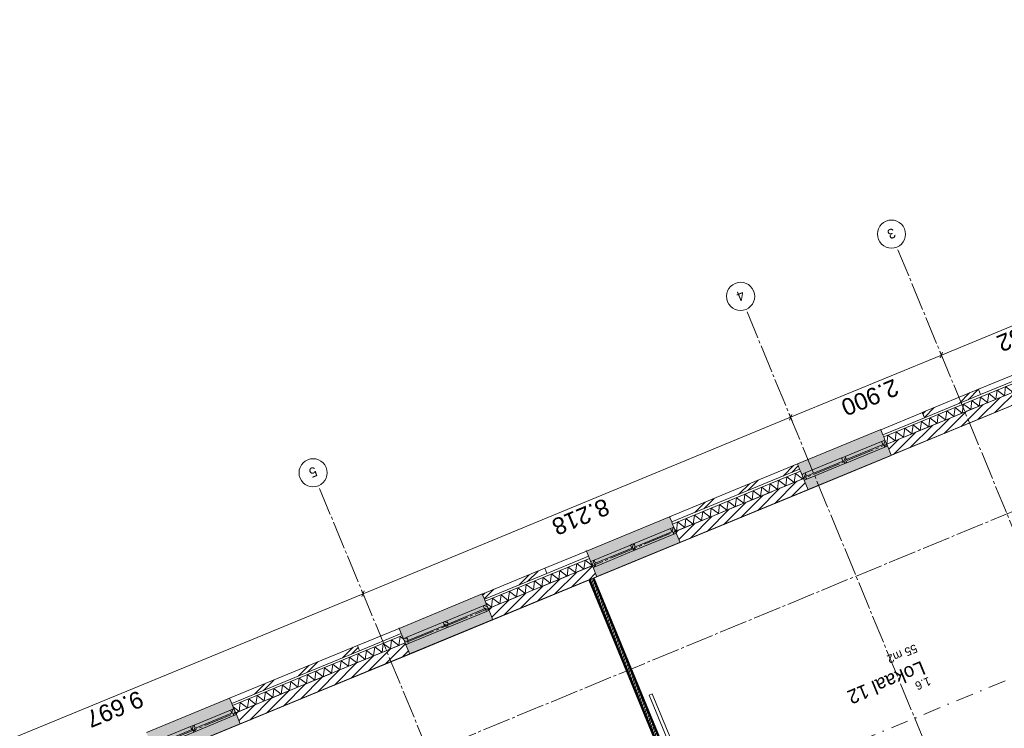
# Model space of a CAD drawing. Header units: millimetres. Extents: x -76965 to -69, y -21129 to 30747.
# Tile 50 of 65: x -37079 to -19583, y 17596 to 30190. Entities that reach past the tile are written whole.
import ezdxf
from ezdxf.enums import TextEntityAlignment as Align

# ---------------------------------------------------------------- set-up
doc = ezdxf.new("R2010")
doc.units = ezdxf.units.MM
doc.header["$MEASUREMENT"] = 0
doc.linetypes.add('B0204', pattern=[650, 500, -50, 50, -50])
doc.linetypes.add('B0302', pattern=[625.500011, 313.000011, -156.25, 0, -156.25])
for name, color, linetype in [('007 Stramien', 7, 'Continuous'), ('021 Buitenwanden', 7, 'Continuous'), ('021 Buitenwanden 2D arcering', 7, 'Continuous'), ('021 Buitenwanden Afdek-arcering', 7, 'Continuous'), ('021 Buitenwanden Doorsnede-arcering', 7, 'Continuous'), ('021 Buitenwanden Laagscheidingslijnen', 7, 'Continuous'), ('021 Buitenwanden Ramen', 7, 'Continuous'), ('022 Binnenwanden', 7, 'Continuous'), ('022 Binnenwanden Doorsnede-arcering', 7, 'Continuous'), ('022 Binnenwanden Laagscheidingslijnen', 7, 'Continuous'), ('023 Dekvloer', 7, 'Continuous'), ('079 Vaste inrichting', 7, 'Continuous'), ('102 Teksten ruimten _ Zones', 7, 'Continuous'), ('102 Teksten ruimten _ Zones Zone omranding', 7, 'Continuous'), ('102 Teksten ruimten _ Zones Zone tekst', 7, 'Continuous'), ('121 Drsn-en gevelaanduidingen', 7, 'Continuous'), ('160 Presentatie_Aankleding 2D', 7, 'Continuous')]:
    doc.layers.add(name, color=color, linetype=linetype)
doc.styles.add('GENERATED_STYLE_1', font='txt')
doc.dimstyles.new('GENERATED_STYLE__1', dxfattribs={"dimtxt": 300, "dimasz": 71.25, "dimexe": 0.18, "dimexo": 0, "dimgap": 0.09, "dimtad": 1, "dimdec": 0, "dimzin": 0, "dimdsep": 46, "dimtxsty": 'GENERATED_STYLE_1', "dimblk": 'ARROWHEAD_6', "dimblk1": 'ARROWHEAD_6', "dimblk2": 'ARROWHEAD_6', "dimcen": 0.09, "dimclrd": 1, "dimclre": 1, "dimclrt": 2, "dimadec": 1, "dimazin": 0, "dimtfac": 1, "dimtdec": 4, "dimtmove": 0, "dimatfit": 3, "dimfxl": 1, "dimtolj": 1, "dimtzin": 0, "dimarcsym": 0})
pattern_1 = [(45, (0, 0), (-229.8097, 229.8097), []), (45, (-45.96, 45.96), (-229.8097, 229.8097), [])]
pattern_2 = [(45, (0, 0), (-88.38835, 88.38835), [])]
pattern_3 = [(45, (0, 0), (-31.8198, 31.8198), [])]

# ---------------------------------------------------------------- blocks, each defined once
blk = doc.blocks.new('Slab_1_1', base_point=(-10606, 26984))
at = {"layer": '023 Dekvloer', "color": 1, "linetype": 'Continuous', "lineweight": 0, "flags": 128}
blk.add_lwpolyline([(-10606, 26984), (-2608, 7603), (-9251, 4862), (-10627, 8197), (-13651, 6949), (-12275, 3614), (-25533, -1857), (-27382, -2620), (-32131, 8889), (-42921, 4436), (-45420, 10493), (-38626, 13297), (-39375, 15112)], close=True, dxfattribs=at)
blk = doc.blocks.new('Lokaal 12_1.6_7_1', base_point=(-21690, 18454))
at = {"layer": '102 Teksten ruimten _ Zones Zone omranding', "color": 2, "linetype": 'Continuous', "lineweight": 0}
for p, q in [((-19203, 23436), (-26875, 20270)), ((-16685, 17335), (-19203, 23436)), ((-26875, 20270), (-24358, 14169)), ((-24358, 14169), (-16685, 17335))]:
    blk.add_line(p, q, dxfattribs=at)
at = {"layer": '102 Teksten ruimten _ Zones Zone tekst', "color": 2, "lineweight": 0, "style": 'GENERATED_STYLE_1'}
for tag, height, p in [('ROOM_LSIZE', 150, (-21110, 18956)), ('ROOM_NAME', 250, (-20960, 18570)), ('ROOM_NUMBER', 150, (-20870, 18375))]:
    blk.add_attdef(tag, text='', height=height, rotation=202.424, dxfattribs=at).set_placement(p, align=Align.TOP_LEFT)
blk = doc.blocks.new('Lokaal 13_ 1.5_8_1', base_point=(-29163, 15352))
at = {"layer": '102 Teksten ruimten _ Zones Zone omranding', "color": 2, "linetype": 'Continuous', "lineweight": 0}
for p, q in [((-26968, 20232), (-34640, 17066)), ((-24450, 14131), (-26968, 20232)), ((-34640, 17066), (-32122, 10965)), ((-32122, 10965), (-24450, 14131))]:
    blk.add_line(p, q, dxfattribs=at)
at = {"layer": '102 Teksten ruimten _ Zones Zone tekst', "color": 2, "lineweight": 0, "style": 'GENERATED_STYLE_1'}
for tag, height, p in [('ROOM_LSIZE', 150, (-28583, 15855)), ('ROOM_NAME', 250, (-28433, 15469)), ('ROOM_NUMBER', 150, (-28343, 15274))]:
    blk.add_attdef(tag, text='', height=height, rotation=202.424, dxfattribs=at).set_placement(p, align=Align.TOP_LEFT)
blk = doc.blocks.new('*X63')
at = {"layer": '022 Binnenwanden Doorsnede-arcering', "color": 250, "linetype": 'Continuous', "lineweight": 0, "true_color": 0x3f3f3f}
for p, q in [((-26942, 20236), (-26939, 20239)), ((-26942, 20236), (-26885, 20228)), ((-26920, 20182), (-26885, 20228)), ((-26920, 20182), (-26863, 20175)), ((-26898, 20129), (-26863, 20175)), ((-26898, 20129), (-26841, 20121)), ((-26876, 20076), (-26841, 20121)), ((-26876, 20076), (-26819, 20068)), ((-26854, 20022), (-26819, 20068)), ((-26854, 20022), (-26797, 20015)), ((-26832, 19969), (-26797, 20015)), ((-26832, 19969), (-26775, 19961)), ((-26810, 19916), (-26775, 19961)), ((-26810, 19916), (-26753, 19908)), ((-26788, 19862), (-26753, 19908)), ((-26788, 19862), (-26731, 19855)), ((-26766, 19809), (-26731, 19855)), ((-26766, 19809), (-26709, 19801)), ((-26744, 19755), (-26709, 19801)), ((-26744, 19755), (-26687, 19748)), ((-26722, 19702), (-26687, 19748)), ((-26722, 19702), (-26665, 19694)), ((-26700, 19649), (-26665, 19694)), ((-26700, 19649), (-26643, 19641)), ((-26678, 19595), (-26643, 19641)), ((-26678, 19595), (-26621, 19588)), ((-26656, 19542), (-26621, 19588)), ((-26656, 19542), (-26599, 19534)), ((-26634, 19489), (-26599, 19534)), ((-26634, 19489), (-26577, 19481)), ((-26612, 19435), (-26577, 19481)), ((-26612, 19435), (-26555, 19428)), ((-26590, 19382), (-26555, 19428)), ((-26590, 19382), (-26533, 19374)), ((-26568, 19329), (-26533, 19374)), ((-26568, 19329), (-26511, 19321)), ((-26546, 19275), (-26511, 19321)), ((-26546, 19275), (-26489, 19268)), ((-26524, 19222), (-26489, 19268)), ((-26524, 19222), (-26467, 19214)), ((-26502, 19168), (-26467, 19214)), ((-26502, 19168), (-26444, 19161)), ((-26480, 19115), (-26444, 19161)), ((-26480, 19115), (-26422, 19107)), ((-26458, 19062), (-26422, 19107)), ((-26458, 19062), (-26400, 19054)), ((-26436, 19008), (-26400, 19054)), ((-26436, 19008), (-26378, 19001)), ((-26414, 18955), (-26378, 19001)), ((-26414, 18955), (-26356, 18947)), ((-26392, 18902), (-26356, 18947)), ((-26392, 18902), (-26334, 18894)), ((-26370, 18848), (-26334, 18894)), ((-26370, 18848), (-26312, 18841)), ((-26348, 18795), (-26312, 18841)), ((-26348, 18795), (-26290, 18787)), ((-26326, 18741), (-26290, 18787)), ((-26326, 18741), (-26268, 18734)), ((-26304, 18688), (-26268, 18734)), ((-26304, 18688), (-26246, 18680)), ((-26281, 18635), (-26246, 18680)), ((-26281, 18635), (-26224, 18627)), ((-26259, 18581), (-26224, 18627)), ((-26259, 18581), (-26202, 18574)), ((-26237, 18528), (-26202, 18574)), ((-26237, 18528), (-26180, 18520)), ((-26215, 18475), (-26180, 18520)), ((-26215, 18475), (-26158, 18467)), ((-26193, 18421), (-26158, 18467)), ((-26193, 18421), (-26136, 18414)), ((-26171, 18368), (-26136, 18414)), ((-26171, 18368), (-26114, 18360)), ((-26149, 18314), (-26114, 18360)), ((-26149, 18314), (-26092, 18307)), ((-26127, 18261), (-26092, 18307)), ((-26127, 18261), (-26070, 18254)), ((-26105, 18208), (-26070, 18254)), ((-26105, 18208), (-26048, 18200)), ((-26083, 18154), (-26048, 18200)), ((-26083, 18154), (-26026, 18147)), ((-26061, 18101), (-26026, 18147)), ((-26061, 18101), (-26004, 18093)), ((-26039, 18048), (-26004, 18093)), ((-26039, 18048), (-25982, 18040)), ((-26017, 17994), (-25982, 18040)), ((-26017, 17994), (-25960, 17987)), ((-25995, 17941), (-25960, 17987)), ((-25995, 17941), (-25938, 17933)), ((-25973, 17888), (-25938, 17933)), ((-25973, 17888), (-25916, 17880)), ((-25951, 17834), (-25916, 17880)), ((-25951, 17834), (-25894, 17827)), ((-25929, 17781), (-25894, 17827)), ((-25929, 17781), (-25872, 17773)), ((-25907, 17727), (-25872, 17773)), ((-25907, 17727), (-25850, 17720)), ((-25885, 17674), (-25850, 17720)), ((-25885, 17674), (-25828, 17666)), ((-25863, 17621), (-25828, 17666)), ((-25863, 17621), (-25806, 17613)), ((-25841, 17567), (-25806, 17613)), ((-25841, 17567), (-25784, 17560)), ((-25819, 17514), (-25784, 17560)), ((-25819, 17514), (-25762, 17506)), ((-25797, 17461), (-25762, 17506)), ((-25797, 17461), (-25740, 17453)), ((-25775, 17407), (-25740, 17453)), ((-25775, 17407), (-25718, 17400)), ((-25753, 17354), (-25718, 17400)), ((-25753, 17354), (-25696, 17346)), ((-25731, 17300), (-25696, 17346)), ((-25731, 17300), (-25674, 17293)), ((-25709, 17247), (-25674, 17293)), ((-25709, 17247), (-25652, 17239)), ((-25687, 17194), (-25652, 17239)), ((-25687, 17194), (-25630, 17186)), ((-25665, 17140), (-25630, 17186)), ((-25665, 17140), (-25608, 17133)), ((-25643, 17087), (-25608, 17133)), ((-25643, 17087), (-25586, 17079)), ((-25621, 17034), (-25586, 17079)), ((-25621, 17034), (-25564, 17026)), ((-25599, 16980), (-25564, 17026)), ((-25599, 16980), (-25542, 16973)), ((-25577, 16927), (-25542, 16973)), ((-25577, 16927), (-25520, 16919)), ((-25555, 16874), (-25520, 16919)), ((-25555, 16874), (-25497, 16866)), ((-25533, 16820), (-25497, 16866)), ((-25533, 16820), (-25475, 16813)), ((-25511, 16767), (-25475, 16813)), ((-25511, 16767), (-25453, 16759)), ((-25489, 16713), (-25453, 16759)), ((-25489, 16713), (-25431, 16706)), ((-25467, 16660), (-25431, 16706)), ((-25467, 16660), (-25409, 16652)), ((-25445, 16607), (-25409, 16652)), ((-25445, 16607), (-25387, 16599)), ((-25423, 16553), (-25387, 16599)), ((-25423, 16553), (-25365, 16546)), ((-25401, 16500), (-25365, 16546)), ((-25401, 16500), (-25343, 16492)), ((-25379, 16447), (-25343, 16492)), ((-25379, 16447), (-25321, 16439)), ((-25356, 16393), (-25321, 16439)), ((-25356, 16393), (-25299, 16386)), ((-25334, 16340), (-25299, 16386)), ((-25334, 16340), (-25277, 16332)), ((-25312, 16286), (-25277, 16332)), ((-25312, 16286), (-25255, 16279)), ((-25290, 16233), (-25255, 16279)), ((-25290, 16233), (-25233, 16225)), ((-25268, 16180), (-25233, 16225)), ((-25268, 16180), (-25211, 16172)), ((-25246, 16126), (-25211, 16172)), ((-25246, 16126), (-25189, 16119)), ((-25224, 16073), (-25189, 16119)), ((-25224, 16073), (-25167, 16065)), ((-25202, 16020), (-25167, 16065)), ((-25202, 16020), (-25145, 16012)), ((-25180, 15966), (-25145, 16012)), ((-25180, 15966), (-25123, 15959)), ((-25158, 15913), (-25123, 15959)), ((-25158, 15913), (-25101, 15905)), ((-25136, 15859), (-25101, 15905)), ((-25136, 15859), (-25079, 15852)), ((-25114, 15806), (-25079, 15852)), ((-25114, 15806), (-25057, 15799)), ((-25092, 15753), (-25057, 15799)), ((-25092, 15753), (-25035, 15745)), ((-25070, 15699), (-25035, 15745)), ((-25070, 15699), (-25013, 15692)), ((-25048, 15646), (-25013, 15692)), ((-25048, 15646), (-24991, 15638)), ((-25026, 15593), (-24991, 15638)), ((-25026, 15593), (-24969, 15585)), ((-25004, 15539), (-24969, 15585)), ((-25004, 15539), (-24947, 15532)), ((-24982, 15486), (-24947, 15532)), ((-24982, 15486), (-24925, 15478)), ((-24960, 15433), (-24925, 15478)), ((-24960, 15433), (-24903, 15425)), ((-24938, 15379), (-24903, 15425)), ((-24938, 15379), (-24881, 15372)), ((-24916, 15326), (-24881, 15372)), ((-24916, 15326), (-24859, 15318)), ((-24894, 15272), (-24859, 15318)), ((-24894, 15272), (-24837, 15265)), ((-24872, 15219), (-24837, 15265)), ((-24872, 15219), (-24815, 15211)), ((-24850, 15166), (-24815, 15211)), ((-24850, 15166), (-24793, 15158)), ((-24828, 15112), (-24793, 15158)), ((-24828, 15112), (-24771, 15105)), ((-24806, 15059), (-24771, 15105)), ((-24806, 15059), (-24749, 15051)), ((-24784, 15006), (-24749, 15051)), ((-24784, 15006), (-24727, 14998)), ((-24762, 14952), (-24727, 14998)), ((-24762, 14952), (-24705, 14945)), ((-24740, 14899), (-24705, 14945)), ((-24740, 14899), (-24683, 14891)), ((-24718, 14845), (-24683, 14891)), ((-24718, 14845), (-24661, 14838)), ((-24696, 14792), (-24661, 14838)), ((-24696, 14792), (-24639, 14784)), ((-24674, 14739), (-24639, 14784)), ((-24674, 14739), (-24617, 14731)), ((-24652, 14685), (-24617, 14731)), ((-24652, 14685), (-24595, 14678)), ((-24630, 14632), (-24595, 14678)), ((-24630, 14632), (-24572, 14624)), ((-24608, 14579), (-24572, 14624)), ((-24608, 14579), (-24550, 14571)), ((-24586, 14525), (-24550, 14571)), ((-24586, 14525), (-24528, 14518)), ((-24564, 14472), (-24528, 14518)), ((-24564, 14472), (-24506, 14464)), ((-24542, 14419), (-24506, 14464)), ((-24542, 14419), (-24484, 14411)), ((-24520, 14365), (-24484, 14411)), ((-24520, 14365), (-24462, 14358)), ((-24498, 14312), (-24462, 14358)), ((-24498, 14312), (-24440, 14304)), ((-24476, 14258), (-24440, 14304)), ((-24476, 14258), (-24418, 14251)), ((-24454, 14205), (-24418, 14251)), ((-24454, 14205), (-24396, 14197)), ((-24432, 14152), (-24396, 14197)), ((-24432, 14152), (-24407, 14148))]:
    blk.add_line(p, q, dxfattribs=at)
blk = doc.blocks.new('Wall_11_1', base_point=(-24358, 14169))
at = {"layer": '022 Binnenwanden', "color": 1, "linetype": 'Continuous', "lineweight": 0, "flags": 128}
for points in [[(-26966, 20228), (-26955, 20233)], [(-26966, 20228), (-24450, 14131)], [(-26955, 20233), (-26943, 20238)], [(-26943, 20238), (-26897, 20257)], [(-26897, 20257), (-26885, 20262)], [(-26885, 20262), (-26874, 20267)], [(-24358, 14169), (-26874, 20267)]]:
    blk.add_lwpolyline(points, dxfattribs=at)
at = {"layer": '022 Binnenwanden Laagscheidingslijnen', "color": 9, "linetype": 'Continuous', "lineweight": 0}
for p, q in [((-26955, 20233), (-24438, 14136)), ((-26943, 20238), (-24427, 14140)), ((-24381, 14160), (-26897, 20257)), ((-24369, 14164), (-26885, 20262))]:
    blk.add_line(p, q, dxfattribs=at)
at = {"layer": '022 Binnenwanden', "color": 1, "lineweight": 0}
blk.add_blockref('*X63', (0, 0), dxfattribs=at)
blk = doc.blocks.new('*D150')
at = {"layer": '160 Presentatie_Aankleding 2D', "color": 1, "linetype": 'Continuous', "lineweight": 0}
for p, q in [((-39942, 16289), (-30978, 19988)), ((-47568, 13142), (-39942, 16289)), ((-39915, 16224), (-39969, 16354)), ((-39921, 16338), (-39962, 16240)), ((-56257, 9557), (-47568, 13142)), ((-47541, 13077), (-47595, 13207)), ((-47548, 13191), (-47588, 13093))]:
    blk.add_line(p, q, dxfattribs=at)
at = {"layer": '160 Presentatie_Aankleding 2D', "color": 2, "lineweight": 0, "insert": (-43258, 14856), "char_height": 300, "attachment_point": 7, "rotation": 202.424, "style": 'GENERATED_STYLE_1'}
blk.add_mtext('\\A1;{\\fArial|b0|i0|c0|p38;8.250}', dxfattribs=at)
blk = doc.blocks.new('ARROWHEAD_6')
at = {"color": 0, "linetype": 'Continuous', "lineweight": 0}
for p, q in [((0, 0), (-1, 0)), ((-0.5, -0.5), (0.5, 0.5))]:
    blk.add_line(p, q, dxfattribs=at)
blk = doc.blocks.new('*D151')
at = {"layer": '160 Presentatie_Aankleding 2D', "color": 1, "linetype": 'Continuous', "lineweight": 0}
for p, q in [((-39942, 16289), (-30978, 19988)), ((-30958, 20037), (-30998, 19939)), ((-39921, 16338), (-39962, 16240))]:
    blk.add_line(p, q, dxfattribs=at)
at = {"layer": '160 Presentatie_Aankleding 2D', "color": 2, "lineweight": 0, "insert": (-34963, 18279), "char_height": 300, "attachment_point": 7, "rotation": 202.424, "style": 'GENERATED_STYLE_1'}
blk.add_mtext('\\A1;{\\fArial|b0|i0|c0|p38;9.697}', dxfattribs=at)
blk = doc.blocks.new('*D152')
at = {"layer": '160 Presentatie_Aankleding 2D', "color": 1, "linetype": 'Continuous', "lineweight": 0}
for p, q in [((-30978, 19988), (-23381, 23123)), ((-23361, 23172), (-23402, 23074)), ((-39942, 16289), (-30978, 19988)), ((-30951, 19923), (-31005, 20053)), ((-30958, 20037), (-30998, 19939))]:
    blk.add_line(p, q, dxfattribs=at)
at = {"layer": '160 Presentatie_Aankleding 2D', "color": 2, "lineweight": 0, "insert": (-26683, 21696), "char_height": 300, "attachment_point": 7, "rotation": 202.424, "style": 'GENERATED_STYLE_1'}
blk.add_mtext('\\A1;{\\fArial|b0|i0|c0|p38;8.218}', dxfattribs=at)
blk = doc.blocks.new('*D153')
at = {"layer": '160 Presentatie_Aankleding 2D', "color": 1, "linetype": 'Continuous', "lineweight": 0}
for p, q in [((-20701, 24229), (-17852, 25405)), ((-23381, 23123), (-20701, 24229)), ((-20674, 24164), (-20727, 24294)), ((-20680, 24278), (-20721, 24180)), ((-30978, 19988), (-23381, 23123)), ((-23355, 23058), (-23408, 23188)), ((-23361, 23172), (-23402, 23074))]:
    blk.add_line(p, q, dxfattribs=at)
at = {"layer": '160 Presentatie_Aankleding 2D', "color": 2, "lineweight": 0, "insert": (-21544, 23817), "char_height": 300, "attachment_point": 7, "rotation": 202.424, "style": 'GENERATED_STYLE_1'}
blk.add_mtext('\\A1;{\\fArial|b0|i0|c0|p38;2.900}', dxfattribs=at)
blk = doc.blocks.new('*D154')
at = {"layer": '160 Presentatie_Aankleding 2D', "color": 1, "linetype": 'Continuous', "lineweight": 0}
for p, q in [((-20701, 24229), (-17852, 25405)), ((-17831, 25454), (-17872, 25356)), ((-20680, 24278), (-20721, 24180))]:
    blk.add_line(p, q, dxfattribs=at)
at = {"layer": '160 Presentatie_Aankleding 2D', "color": 2, "lineweight": 0, "insert": (-18779, 24957), "char_height": 300, "attachment_point": 7, "rotation": 202.424, "style": 'GENERATED_STYLE_1'}
blk.add_mtext('\\A1;{\\fArial|b0|i0|c0|p38;3.082}', dxfattribs=at)
blk = doc.blocks.new('*D155')
at = {"layer": '160 Presentatie_Aankleding 2D', "color": 1, "linetype": 'Continuous', "lineweight": 0}
for p, q in [((-17852, 25405), (-10906, 28271)), ((-10879, 28206), (-10933, 28336)), ((-10926, 28222), (-10885, 28320)), ((-10906, 28271), (-10854, 28293)), ((-20701, 24229), (-17852, 25405)), ((-17825, 25340), (-17879, 25470)), ((-17831, 25454), (-17872, 25356))]:
    blk.add_line(p, q, dxfattribs=at)
at = {"layer": '160 Presentatie_Aankleding 2D', "color": 2, "lineweight": 0, "insert": (-13882, 26978), "char_height": 300, "attachment_point": 7, "rotation": 202.424, "style": 'GENERATED_STYLE_1'}
blk.add_mtext('\\A1;{\\fArial|b0|i0|c0|p38;7.514}', dxfattribs=at)
blk = doc.blocks.new('Cutting Plane_2_1', base_point=(-74400, -4187))
at = {"layer": '121 Drsn-en gevelaanduidingen', "color": 9, "linetype": 'B0302', "lineweight": 0}
blk.add_line((-74215, -4111), (-6111, 23993), dxfattribs=at)
blk = doc.blocks.new('*X184')
at = {"layer": '021 Buitenwanden Doorsnede-arcering', "color": 250, "linetype": 'Continuous', "lineweight": 0, "true_color": 0x3f3f3f}
for p, q in [((-30618, 19104), (-30639, 18944)), ((-30618, 19104), (-30490, 19006)), ((-30469, 19166), (-30490, 19006)), ((-30469, 19166), (-30341, 19067)), ((-30319, 19228), (-30341, 19067)), ((-30319, 19228), (-30259, 19181)), ((-31066, 18919), (-31088, 18759)), ((-31066, 18919), (-30938, 18821)), ((-30917, 18981), (-30938, 18821)), ((-30917, 18981), (-30789, 18882)), ((-30768, 19043), (-30789, 18882)), ((-30768, 19043), (-30639, 18944)), ((-31515, 18734), (-31536, 18574)), ((-31515, 18734), (-31387, 18636)), ((-31365, 18796), (-31387, 18636)), ((-31365, 18796), (-31237, 18697)), ((-31216, 18858), (-31237, 18697)), ((-31216, 18858), (-31088, 18759)), ((-31963, 18549), (-31984, 18389)), ((-31963, 18549), (-31835, 18451)), ((-31814, 18611), (-31835, 18451)), ((-31814, 18611), (-31686, 18512)), ((-31664, 18673), (-31686, 18512)), ((-31664, 18673), (-31536, 18574)), ((-32262, 18426), (-32283, 18266)), ((-32262, 18426), (-32134, 18327)), ((-32113, 18488), (-32134, 18327)), ((-32113, 18488), (-31984, 18389)), ((-32710, 18241), (-32732, 18081)), ((-32710, 18241), (-32582, 18142)), ((-32561, 18303), (-32582, 18142)), ((-32561, 18303), (-32433, 18204)), ((-32411, 18364), (-32433, 18204)), ((-32411, 18364), (-32283, 18266)), ((-33159, 18056), (-33180, 17896)), ((-33159, 18056), (-33030, 17957)), ((-33009, 18118), (-33030, 17957)), ((-33009, 18118), (-32881, 18019)), ((-32860, 18179), (-32881, 18019)), ((-32860, 18179), (-32732, 18081)), ((-33285, 17977), (-33180, 17896))]:
    blk.add_line(p, q, dxfattribs=at)
blk = doc.blocks.new('*X185')
at = {"layer": '021 Buitenwanden Doorsnede-arcering', "color": 250, "linetype": 'Continuous', "lineweight": 0, "true_color": 0x3f3f3f}
for p, q in [((-27181, 20523), (-27203, 20362)), ((-27181, 20523), (-27053, 20424)), ((-27032, 20584), (-27053, 20424)), ((-27032, 20584), (-26904, 20486)), ((-26903, 20488), (-26904, 20486)), ((-27629, 20338), (-27651, 20177)), ((-27629, 20338), (-27501, 20239)), ((-27480, 20399), (-27501, 20239)), ((-27480, 20399), (-27352, 20301)), ((-27331, 20461), (-27352, 20301)), ((-27331, 20461), (-27203, 20362)), ((-28078, 20153), (-28099, 19992)), ((-28078, 20153), (-27950, 20054)), ((-27928, 20214), (-27950, 20054)), ((-27928, 20214), (-27800, 20116)), ((-27779, 20276), (-27800, 20116)), ((-27779, 20276), (-27651, 20177)), ((-28526, 19968), (-28547, 19807)), ((-28526, 19968), (-28398, 19869)), ((-28377, 20029), (-28398, 19869)), ((-28377, 20029), (-28249, 19931)), ((-28227, 20091), (-28249, 19931)), ((-28227, 20091), (-28099, 19992)), ((-28790, 19818), (-28697, 19746)), ((-28676, 19906), (-28697, 19746)), ((-28676, 19906), (-28547, 19807))]:
    blk.add_line(p, q, dxfattribs=at)
blk = doc.blocks.new('*X186')
at = {"layer": '021 Buitenwanden Doorsnede-arcering', "color": 250, "linetype": 'Continuous', "lineweight": 0, "true_color": 0x3f3f3f}
for p, q in [((-23445, 22064), (-23467, 21904)), ((-23445, 22064), (-23317, 21966)), ((-23296, 22126), (-23317, 21966)), ((-23296, 22126), (-23168, 22027)), ((-23163, 22062), (-23168, 22027)), ((-23894, 21879), (-23915, 21719)), ((-23894, 21879), (-23766, 21781)), ((-23744, 21941), (-23766, 21781)), ((-23744, 21941), (-23616, 21842)), ((-23595, 22003), (-23616, 21842)), ((-23595, 22003), (-23467, 21904)), ((-24193, 21756), (-24214, 21596)), ((-24193, 21756), (-24064, 21657)), ((-24043, 21818), (-24064, 21657)), ((-24043, 21818), (-23915, 21719)), ((-24641, 21571), (-24662, 21411)), ((-24641, 21571), (-24513, 21472)), ((-24491, 21633), (-24513, 21472)), ((-24491, 21633), (-24363, 21534)), ((-24342, 21694), (-24363, 21534)), ((-24342, 21694), (-24214, 21596)), ((-25089, 21386), (-25110, 21226)), ((-25089, 21386), (-24961, 21287)), ((-24940, 21448), (-24961, 21287)), ((-24940, 21448), (-24812, 21349)), ((-24790, 21509), (-24812, 21349)), ((-24790, 21509), (-24662, 21411)), ((-25388, 21263), (-25409, 21102)), ((-25388, 21263), (-25260, 21164)), ((-25239, 21324), (-25260, 21164)), ((-25239, 21324), (-25110, 21226)), ((-25434, 21121), (-25409, 21102))]:
    blk.add_line(p, q, dxfattribs=at)
blk = doc.blocks.new('*X187')
at = {"layer": '021 Buitenwanden Doorsnede-arcering', "color": 250, "linetype": 'Continuous', "lineweight": 0, "true_color": 0x3f3f3f}
for p, q in [((-19560, 23668), (-19581, 23507)), ((-19560, 23668), (-19432, 23569)), ((-19411, 23729), (-19432, 23569)), ((-19411, 23729), (-19282, 23631)), ((-19261, 23791), (-19282, 23631)), ((-19261, 23791), (-19243, 23777)), ((-20008, 23483), (-20030, 23322)), ((-20008, 23483), (-19880, 23384)), ((-19859, 23544), (-19880, 23384)), ((-19859, 23544), (-19731, 23446)), ((-19709, 23606), (-19731, 23446)), ((-19709, 23606), (-19581, 23507)), ((-20457, 23298), (-20478, 23137)), ((-20457, 23298), (-20329, 23199)), ((-20307, 23359), (-20329, 23199)), ((-20307, 23359), (-20179, 23261)), ((-20158, 23421), (-20179, 23261)), ((-20158, 23421), (-20030, 23322)), ((-20905, 23113), (-20926, 22952)), ((-20905, 23113), (-20777, 23014)), ((-20756, 23174), (-20777, 23014)), ((-20756, 23174), (-20627, 23076)), ((-20606, 23236), (-20627, 23076)), ((-20606, 23236), (-20478, 23137)), ((-21353, 22928), (-21375, 22767)), ((-21353, 22928), (-21225, 22829)), ((-21204, 22989), (-21225, 22829)), ((-21204, 22989), (-21076, 22891)), ((-21054, 23051), (-21076, 22891)), ((-21054, 23051), (-20926, 22952)), ((-21652, 22804), (-21673, 22646)), ((-21652, 22804), (-21524, 22706)), ((-21503, 22866), (-21524, 22706)), ((-21503, 22866), (-21375, 22767))]:
    blk.add_line(p, q, dxfattribs=at)
blk = doc.blocks.new('R2e hout 17_3')
at = {"layer": '021 Buitenwanden 2D arcering', "linetype": 'Continuous', "lineweight": 0, "true_color": 0x000000}
h = blk.add_hatch(dxfattribs=at)
h.set_pattern_fill('310_Naaldhout__01__0001', color=18, style=0, pattern_type=2)
h.set_pattern_definition(pattern_3)
h.paths.add_polyline_path([(-800, 0), (-800, -114), (-733, -114), (-733, -54), (-750, -54), (-750, 0)])
h = blk.add_hatch(dxfattribs=at)
h.set_pattern_fill('310_Naaldhout__01__0001', color=18, style=0, pattern_type=2)
h.set_pattern_definition(pattern_3)
h.paths.add_polyline_path([(0, -114), (0, 0), (-16.5, 0), (-16.5, -54), (-33.5, -54), (-33.5, -114)])
h = blk.add_hatch(dxfattribs=at)
h.set_pattern_fill('310_Naaldhout__01__0001', color=18, style=0, pattern_type=2)
h.set_pattern_definition(pattern_3)
h.paths.add_polyline_path([(0, 0), (0, -114), (33.5, -114), (33.5, -54), (16.5, -54), (16.5, 0)])
h = blk.add_hatch(dxfattribs=at)
h.set_pattern_fill('310_Naaldhout__01__0001', color=18, style=0, pattern_type=2)
h.set_pattern_definition(pattern_3)
h.paths.add_polyline_path([(800, -114), (800, 0), (750, 0), (750, -54), (733, -54), (733, -114)])
at = {"layer": '021 Buitenwanden Ramen', "color": 1, "linetype": 'Continuous', "lineweight": 0}
for p, q in [((-800, 180), (800, 180)), ((-800, 0), (-750, 0)), ((-800, -114), (-800, 0)), ((-750, 0), (-750, -54)), ((-750, 0), (-16.5, 0)), ((-16.5, -54), (-16.5, 0)), ((-16.5, 0), (0, 0)), ((0, 0), (16.5, 0)), ((16.5, 0), (16.5, -54)), ((16.5, 0), (750, 0)), ((750, -54), (750, 0)), ((750, 0), (800, 0)), ((800, 0), (800, -114)), ((-733, -114), (-800, -114)), ((-750, -54), (-733, -54)), ((-750, -54), (-16.5, -54)), ((-750, -54), (-16.5, -54)), ((-733, -54), (-733, -114)), ((-33.5, -114), (-733, -114)), ((-33.5, -114), (-33.5, -54)), ((-33.5, -54), (-16.5, -54)), ((0, -114), (-33.5, -114)), ((33.5, -114), (0, -114)), ((16.5, -54), (33.5, -54)), ((16.5, -54), (750, -54)), ((16.5, -54), (750, -54)), ((33.5, -54), (33.5, -114)), ((733, -114), (33.5, -114)), ((733, -114), (733, -54)), ((733, -54), (750, -54)), ((800, -114), (733, -114)), ((-800, -314), (800, -314))]:
    blk.add_line(p, q, dxfattribs=at)
at = {"layer": '021 Buitenwanden Ramen', "color": 2, "linetype": 'Continuous', "lineweight": 0}
for p, q in [((-800, -34), (-800, 0)), ((800, -34), (800, 0))]:
    blk.add_line(p, q, dxfattribs=at)
at = {"layer": '021 Buitenwanden Ramen', "color": 254, "linetype": 'Continuous', "lineweight": 0, "true_color": 0xdfdfdf}
for p, q in [((-800, -114), (-800, -34)), ((800, -114), (800, -34))]:
    blk.add_line(p, q, dxfattribs=at)
blk = doc.blocks.new('R nis rechthoekig 17_5')
at = {"layer": '021 Buitenwanden Ramen', "color": 1, "linetype": 'Continuous', "lineweight": 0}
for p, q in [((-400, 100), (400, 100)), ((-400, 100), (-400, 0)), ((-400, 0), (400, 0)), ((400, 0), (400, 100))]:
    blk.add_line(p, q, dxfattribs=at)
blk.add_point((400, 100), dxfattribs=at)
blk = doc.blocks.new('Wall_31_1', base_point=(-39373, 15108))
at = {"layer": '021 Buitenwanden Afdek-arcering', "linetype": 'Continuous', "lineweight": 0, "true_color": 0xffffff}
for points in [[(-23258, 22293), (-23182, 22108), (-23139, 22003), (-23070, 21836), (-21591, 22447), (-21660, 22613), (-21703, 22718), (-21779, 22903)], [(-27009, 20745), (-26933, 20560), (-26890, 20455), (-26821, 20288), (-25342, 20899), (-25411, 21065), (-25454, 21170), (-25530, 21355)], [(-28858, 19982), (-30337, 19372), (-30261, 19187), (-30217, 19081), (-30149, 18915), (-28670, 19525), (-28738, 19692), (-28782, 19797)], [(-34827, 17519), (-34751, 17334), (-34707, 17229), (-34639, 17062), (-33160, 17673), (-33228, 17839), (-33272, 17944), (-33348, 18129)]]:
    blk.add_hatch(color=7, dxfattribs=at).paths.add_polyline_path(points)
at = {"layer": '021 Buitenwanden Doorsnede-arcering', "linetype": 'Continuous', "lineweight": 0, "true_color": 0x000000}
h = blk.add_hatch(dxfattribs=at)
h.set_pattern_fill('130_Kalkzandsteen_0001', color=18, style=0, pattern_type=2)
h.set_pattern_definition(pattern_2)
h.paths.add_polyline_path([(-21673, 22644), (-21660, 22613), (-21591, 22447), (-19115, 23468), (-19184, 23635), (-19197, 23666)])
h = blk.add_hatch(dxfattribs=at)
h.set_pattern_fill('145_Baksteen_0001', color=18, style=0, pattern_type=2)
h.set_pattern_definition(pattern_1)
h.paths.add_polyline_path([(-21040, 23208), (-21002, 23116), (-20005, 23527), (-20043, 23620)])
h = blk.add_hatch(dxfattribs=at)
h.set_pattern_fill('145_Baksteen_0001', color=18, style=0, pattern_type=2)
h.set_pattern_definition(pattern_1)
h.paths.add_polyline_path([(-23258, 22293), (-25530, 21355), (-25492, 21263), (-23220, 22200)])
h = blk.add_hatch(dxfattribs=at)
h.set_pattern_fill('130_Kalkzandsteen_0001', color=18, style=0, pattern_type=2)
h.set_pattern_definition(pattern_2)
h.paths.add_polyline_path([(-23152, 22034), (-25424, 21096), (-25411, 21065), (-25342, 20899), (-23070, 21836), (-23139, 22003)])
h = blk.add_hatch(dxfattribs=at)
h.set_pattern_fill('130_Kalkzandsteen_0001', color=18, style=0, pattern_type=2)
h.set_pattern_definition(pattern_2)
h.paths.add_polyline_path([(-28751, 19723), (-28738, 19692), (-28670, 19525), (-26821, 20288), (-26890, 20455), (-26903, 20486)])
h = blk.add_hatch(dxfattribs=at)
h.set_pattern_fill('145_Baksteen_0001', color=18, style=0, pattern_type=2)
h.set_pattern_definition(pattern_1)
h.paths.add_polyline_path([(-28858, 19982), (-28820, 19890), (-27711, 20347), (-27749, 20440)])
h = blk.add_hatch(dxfattribs=at)
h.set_pattern_fill('130_Kalkzandsteen_0001', color=18, style=0, pattern_type=2)
h.set_pattern_definition(pattern_2)
h.paths.add_polyline_path([(-30230, 19113), (-33241, 17870), (-33228, 17839), (-33160, 17673), (-30149, 18915), (-30217, 19081)])
h = blk.add_hatch(dxfattribs=at)
h.set_pattern_fill('145_Baksteen_0001', color=18, style=0, pattern_type=2)
h.set_pattern_definition(pattern_1)
h.paths.add_polyline_path([(-33348, 18129), (-33310, 18037), (-31039, 18974), (-31077, 19067)])
at = {"layer": '021 Buitenwanden', "color": 1, "linetype": 'Continuous', "lineweight": 0}
for p, q in [((-19266, 23832), (-20005, 23527)), ((-20043, 23620), (-20005, 23527)), ((-21741, 22811), (-21002, 23116)), ((-21040, 23208), (-21002, 23116)), ((-27711, 20347), (-26971, 20653)), ((-27749, 20440), (-27711, 20347)), ((-31039, 18974), (-30299, 19279)), ((-31077, 19067), (-31039, 18974))]:
    blk.add_line(p, q, dxfattribs=at)
at = {"layer": '021 Buitenwanden', "color": 9, "linetype": 'Continuous', "lineweight": 0}
for p, q in [((-21741, 22811), (-21726, 22774)), ((-23220, 22200), (-23205, 22163)), ((-25492, 21263), (-25477, 21226)), ((-26971, 20653), (-26956, 20616)), ((-28820, 19890), (-28805, 19853)), ((-30299, 19279), (-30284, 19242)), ((-33310, 18037), (-33295, 18000))]:
    blk.add_line(p, q, dxfattribs=at)
at = {"layer": '021 Buitenwanden', "color": 254, "linetype": 'Continuous', "lineweight": 0, "true_color": 0xdfdfdf}
for p, q in [((-21726, 22774), (-21703, 22718)), ((-21703, 22718), (-21673, 22644)), ((-23205, 22163), (-23182, 22108)), ((-23182, 22108), (-23152, 22034)), ((-25477, 21226), (-25454, 21170)), ((-25454, 21170), (-25424, 21096)), ((-26956, 20616), (-26933, 20560)), ((-26933, 20560), (-26903, 20486)), ((-28805, 19853), (-28782, 19797)), ((-28782, 19797), (-28751, 19723)), ((-30284, 19242), (-30261, 19187)), ((-30261, 19187), (-30230, 19113)), ((-33295, 18000), (-33272, 17944)), ((-33272, 17944), (-33241, 17870))]:
    blk.add_line(p, q, dxfattribs=at)
at = {"layer": '021 Buitenwanden', "color": 2, "linetype": 'Continuous', "lineweight": 0}
for p, q in [((-21673, 22644), (-21660, 22613)), ((-21660, 22613), (-21591, 22447)), ((-23152, 22034), (-23139, 22003)), ((-23139, 22003), (-23070, 21836)), ((-25424, 21096), (-25411, 21065)), ((-25411, 21065), (-25342, 20899)), ((-26903, 20486), (-26890, 20455)), ((-26890, 20455), (-26821, 20288)), ((-28751, 19723), (-28738, 19692)), ((-28738, 19692), (-28670, 19525)), ((-30230, 19113), (-30217, 19081)), ((-30217, 19081), (-30149, 18915)), ((-33241, 17870), (-33228, 17839)), ((-33228, 17839), (-33160, 17673))]:
    blk.add_line(p, q, dxfattribs=at)
at = {"layer": '021 Buitenwanden', "color": 3, "linetype": 'Continuous', "lineweight": 0}
for p, q in [((-23258, 22293), (-23220, 22200)), ((-25530, 21355), (-25492, 21263)), ((-28858, 19982), (-28820, 19890)), ((-33348, 18129), (-33310, 18037))]:
    blk.add_line(p, q, dxfattribs=at)
at = {"layer": '021 Buitenwanden', "color": 3, "linetype": 'Continuous', "lineweight": 0, "flags": 128}
for points in [[(-20043, 23620), (-21040, 23208)], [(-23258, 22293), (-25530, 21355)], [(-27749, 20440), (-28858, 19982)], [(-31077, 19067), (-33348, 18129)]]:
    blk.add_lwpolyline(points, dxfattribs=at)
at = {"layer": '021 Buitenwanden', "color": 2, "linetype": 'Continuous', "lineweight": 0, "flags": 128}
for points in [[(-21591, 22447), (-19115, 23468)], [(-25342, 20899), (-23070, 21836)], [(-28670, 19525), (-26821, 20288)], [(-33160, 17673), (-30149, 18915)]]:
    blk.add_lwpolyline(points, dxfattribs=at)
at = {"layer": '021 Buitenwanden Laagscheidingslijnen', "color": 1, "linetype": 'Continuous', "lineweight": 0}
for p, q in [((-19250, 23795), (-21726, 22774)), ((-23205, 22163), (-25477, 21226)), ((-26956, 20616), (-28805, 19853)), ((-30284, 19242), (-33295, 18000))]:
    blk.add_line(p, q, dxfattribs=at)
at = {"layer": '021 Buitenwanden Laagscheidingslijnen', "color": 2, "linetype": 'Continuous', "lineweight": 0}
for p, q in [((-19197, 23666), (-21673, 22644)), ((-23152, 22034), (-25424, 21096)), ((-26903, 20486), (-28751, 19723)), ((-30230, 19113), (-33241, 17870))]:
    blk.add_line(p, q, dxfattribs=at)
at = {"layer": '021 Buitenwanden Laagscheidingslijnen', "color": 3, "linetype": 'Continuous', "lineweight": 0}
for p, q in [((-20005, 23527), (-21002, 23116)), ((-23220, 22200), (-25492, 21263)), ((-27711, 20347), (-28820, 19890)), ((-31039, 18974), (-33310, 18037))]:
    blk.add_line(p, q, dxfattribs=at)
at = {"layer": '021 Buitenwanden', "color": 1, "lineweight": 0}
for name in ['*X187', '*X186', '*X185', '*X184']:
    blk.add_blockref(name, (0, 0), dxfattribs=at)
at = {"layer": '021 Buitenwanden Ramen', "color": 1, "linetype": 'Continuous', "lineweight": 0, "xscale": -1, "zscale": 1000}
for name, p, rotation in [('R nis rechthoekig 17_5', (-19635, 23680), 22.42397405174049), ('R2e hout 17_3', (-29478, 19387), 202.4239740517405)]:
    blk.add_blockref(name, p, dxfattribs=dict(at, rotation=rotation))
at = {"layer": '021 Buitenwanden Ramen', "color": 1, "linetype": 'Continuous', "lineweight": 0, "zscale": 1000}
for name, p, rotation in [('R nis rechthoekig 17_5', (-21371, 22963), 22.42397405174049), ('R2e hout 17_3', (-22399, 22308), 202.4239740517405), ('R2e hout 17_3', (-26150, 20760), 202.4239740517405), ('R nis rechthoekig 17_5', (-27341, 20500), 22.42397405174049), ('R nis rechthoekig 17_5', (-30669, 19127), 22.42397405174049), ('R2e hout 17_3', (-33968, 17534), 202.4239740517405)]:
    blk.add_blockref(name, p, dxfattribs=dict(at, rotation=rotation))
blk = doc.blocks.new('Notitiebord 17+')
at = {"layer": '079 Vaste inrichting', "color": 1, "linetype": 'Continuous', "lineweight": 0}
for p, q in [((2000, 60), (0, 60)), ((0, 60), (0, 0)), ((0, 0), (2000, 0)), ((2000, 0), (2000, 60))]:
    blk.add_line(p, q, dxfattribs=at)
blk = doc.blocks.new('Standard grid marker_2')
at = {"layer": '007 Stramien', "color": 6, "linetype": 'B0204', "lineweight": 0}
blk.add_line((9000, 0), (0, 0), dxfattribs=at)
at = {"layer": '007 Stramien', "color": 212, "linetype": 'Continuous', "lineweight": 0, "true_color": 0xcc00cc}
for start, end in [(0, 180), (180, 0)]:
    blk.add_arc((-250, 0), 250, start, end, dxfattribs=at)
at = {"layer": '007 Stramien', "color": 6, "lineweight": 0, "style": 'GENERATED_STYLE_1'}
for tag, p in [('AC_MarkerText_1_0', (-250, 9)), ('AC_MarkerText_1_1', (27071, 9))]:
    blk.add_attdef(tag, text='', height=175, rotation=270, dxfattribs=at).set_placement(p, align=Align.MIDDLE_CENTER)
blk = doc.blocks.new('Standard grid marker_3')
at = {"layer": '007 Stramien', "color": 6, "linetype": 'B0204', "lineweight": 0}
blk.add_line((9000, 0), (64152, 0), dxfattribs=at)
at = {"layer": '007 Stramien', "color": 6, "lineweight": 0, "style": 'GENERATED_STYLE_1'}
for tag, p in [('AC_MarkerText_1_0', (-250, 10)), ('AC_MarkerText_1_1', (73402, 10))]:
    blk.add_attdef(tag, text='', height=175, dxfattribs=at).set_placement(p, align=Align.MIDDLE_CENTER)

msp = doc.modelspace()

# ---------------------------------------------------------------- linework, layer by layer
at = {"layer": '102 Teksten ruimten _ Zones Zone omranding', "color": 33, "linetype": 'Continuous', "lineweight": 0, "true_color": 0xde9d5d, "flags": 128}
for points in [[(-26875.2, 20270), (-24357.6, 14169.1), (-16685.1, 17335.2), (-19202.8, 23436.1)], [(-34640, 17065.8), (-32122.4, 10964.8), (-24450, 14130.9), (-26967.6, 20231.9)]]:
    msp.add_lwpolyline(points, close=True, dxfattribs=at)

# ---------------------------------------------------------------- block references
at = {"layer": '007 Stramien', "color": 1, "linetype": 'Continuous', "lineweight": 0, "zscale": 1000, "rotation": 202.423973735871}
for p in [(-8786.4, 27962), (-8038.7, 26150.2)]:
    msp.add_blockref('Standard grid marker_3', p, dxfattribs=at)
at = {"layer": '007 Stramien', "color": 1, "linetype": 'Continuous', "lineweight": 0}
ref = msp.add_blockref('Standard grid marker_2', (-21492.3, 26147.8), dxfattribs=dict(at, zscale=1000, rotation=292.4239737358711))
ref.add_attrib('AC_MarkerText_1', '3', dxfattribs={"color": 6, "lineweight": 0, "height": 175, "rotation": 202.42397, "style": 'GENERATED_STYLE_1'}).set_placement((-21587.7, 26387.4), align=Align.MIDDLE_CENTER)
ref = msp.add_blockref('Standard grid marker_2', (-24173, 25041.6), dxfattribs=dict(at, zscale=1000, rotation=292.4239737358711))
ref.add_attrib('AC_MarkerText_1', '4', dxfattribs={"color": 6, "lineweight": 0, "height": 175, "rotation": 202.42397, "style": 'GENERATED_STYLE_1'}).set_placement((-24268.4, 25282.7), align=Align.MIDDLE_CENTER)
ref = msp.add_blockref('Standard grid marker_2', (-31769.6, 21906.8), dxfattribs=dict(at, zscale=1000, rotation=292.4239737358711))
ref.add_attrib('AC_MarkerText_1', '5', dxfattribs={"color": 6, "lineweight": 0, "height": 175, "rotation": 202.42397, "style": 'GENERATED_STYLE_1'}).set_placement((-31865, 22146.5), align=Align.MIDDLE_CENTER)
at = {"layer": '021 Buitenwanden', "color": 1, "lineweight": 0}
msp.add_blockref('Wall_31_1', (-39373.3, 15108.5), dxfattribs=at)
at = {"layer": '022 Binnenwanden', "color": 1, "lineweight": 0}
msp.add_blockref('Wall_11_1', (-24357.6, 14169.1), dxfattribs=at)
at = {"layer": '023 Dekvloer', "color": 1, "linetype": 'Continuous', "lineweight": 0}
msp.add_blockref('Slab_1_1', (-10606, 26983.7), dxfattribs=at)
at = {"layer": '079 Vaste inrichting', "color": 250, "linetype": 'Continuous', "lineweight": 0, "true_color": 0x1f1f1f, "zscale": 1000, "rotation": 292.4239737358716}
msp.add_blockref('Notitiebord 17+', (-25894.2, 18186.7), dxfattribs=at)
at = {"layer": '102 Teksten ruimten _ Zones', "color": 2, "linetype": 'Continuous', "lineweight": 0}
for name, p, values in [('Lokaal 12_1.6_7_1', (-21689.6, 18453.8), {'ROOM_NAME': 'Lokaal 12', 'ROOM_NUMBER': '1.6', 'ROOM_LSIZE': '55 m2'}), ('Lokaal 13_ 1.5_8_1', (-29162.7, 15352.4), {'ROOM_NAME': 'Lokaal 13', 'ROOM_NUMBER': ' 1.5', 'ROOM_LSIZE': '55 m2'})]:
    msp.add_blockref(name, p, dxfattribs=at).add_auto_attribs(values)
at = {"layer": '121 Drsn-en gevelaanduidingen', "color": 9, "lineweight": 0}
msp.add_blockref('Cutting Plane_2_1', (-74400.3, -4187.2), dxfattribs=at)

# ---------------------------------------------------------------- dimensions: what is measured, and where the dimension line sits
at = {"layer": '160 Presentatie_Aankleding 2D', "color": 1, "linetype": 'Continuous', "lineweight": 0}
for base, p1, p2, picture, middle in [((-10905.8, 28271.4), (-18643.3, 27323.5), (-11697.5, 30189.8), '*D155', (-14298.7, 26644.1)), ((-17851.7, 25405.1), (-21492.3, 26147.8), (-18643.3, 27323.5), '*D154', (-19196.1, 24623.1)), ((-20700.6, 24229.4), (-24173, 25041.6), (-21492.3, 26147.8), '*D153', (-21960.9, 23482.2)), ((-23381.4, 23123.2), (-31769.6, 21906.8), (-24173, 25041.6), '*D152', (-27099.6, 21361.7)), ((-30978, 19988.4), (-40733.4, 18207.8), (-31769.6, 21906.8), '*D151', (-35379.8, 17944.8)), ((-39941.8, 16289.4), (-48359.6, 15060.8), (-40733.4, 18207.8), '*D150', (-43674.7, 14521.8))]:
    dim = msp.add_linear_dim(base=base, p1=p1, p2=p2, angle=22.42397, dimstyle='GENERATED_STYLE__1', dxfattribs=at)
    dim.commit()
    dim.dimension.update_dxf_attribs({"geometry": picture, "text_midpoint": middle, "dimtype": 160, "text_rotation": 202.42397})

doc.saveas('drawing.dxf')
